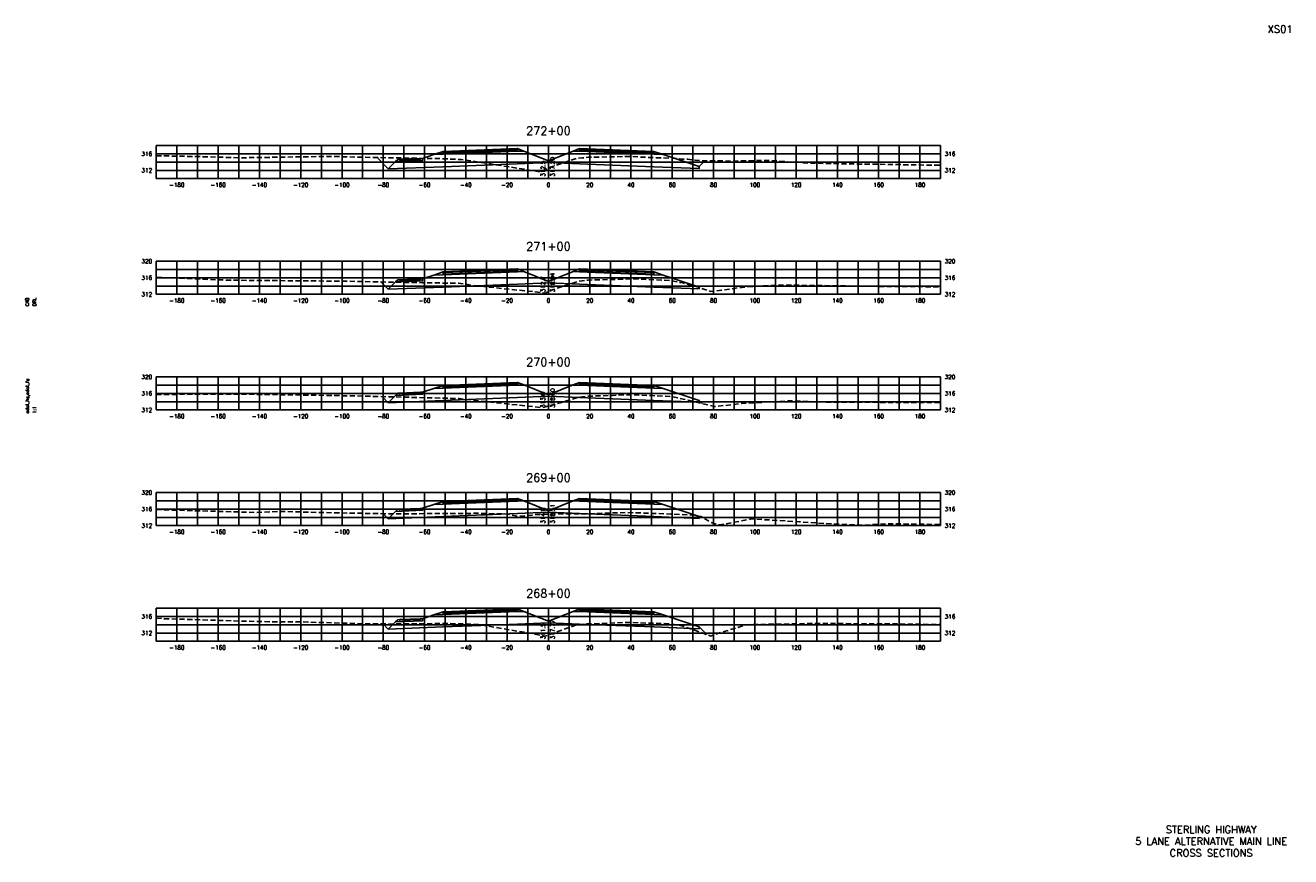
# Model space of a CAD drawing. Extents: x 37 to 10140, y -1968 to 9206.
# Tile 23 of 105: x 4417 to 5030, y 2096 to 2498. Entities that reach past the tile are written whole.
import ezdxf
from ezdxf.enums import TextEntityAlignment as Align

# ---------------------------------------------------------------- set-up
doc = ezdxf.new("R2010")
doc.units = 0
doc.header["$LTSCALE"] = 20
doc.header["$MEASUREMENT"] = 0
doc.linetypes.add('HIDDEN_050%', pattern=[0.1875, 0.125, -0.0625])
for name, color, linetype in [('S-AT-TXT175', 6, 'Continuous'), ('S-AT-TXT80', 1, 'Continuous'), ('XDATUM', 3, 'Continuous'), ('XEG', 1, 'HIDDEN_050%'), ('XFG', 2, 'Continuous'), ('XGRID', 251, 'Continuous'), ('XGRIDT', 2, 'Continuous'), ('XREF-BORDER', 7, 'Continuous')]:
    doc.layers.add(name, color=color, linetype=linetype)
doc.styles.add('L100', font='simplex.shx', dxfattribs={"height": 2})
doc.styles.add('L175', font='ROMANSM.shx', dxfattribs={"height": 3.5})
doc.styles.add('L80', font='ROMANSM.shx', dxfattribs={"height": 1.6})

# ---------------------------------------------------------------- blocks, each defined once
blk = doc.blocks.new('03025_00_att1')
at = {"layer": 'S-AT-TXT175', "style": 'L175'}
for tag, p in [('NUM', (32.402, 20.822)), ('LINE1', (30.64, 1.444)), ('LINE2', (30.64, 1.161)), ('LINE3', (30.64, 0.877))]:
    blk.add_attdef(tag, text='', height=0.175, dxfattribs=at).set_placement(p, align=Align.CENTER)
at = {"layer": 'S-AT-TXT80', "style": 'L80'}
for tag, p in [('DESIGNED', (2.094, 14.201)), ('CHECKED', (2.265, 14.201)), ('DRAFTED', (2.436, 14.201)), ('PSCALE', (2.265, 11.605)), ('PCTB', (2.094, 11.605)), ('PVIEW', (2.436, 11.605))]:
    blk.add_attdef(tag, p, '', height=0.08, rotation=90, dxfattribs=at)

msp = doc.modelspace()

# ---------------------------------------------------------------- linework, layer by layer
at = {"layer": 'XDATUM', "flags": 128}
for points in [[(4586.96, 2434.17), (4592.41, 2428.72), (4619, 2429.78), (4651, 2431.06), (4655, 2431.22), (4670, 2431.82), (4685, 2431.22), (4689, 2431.06), (4721, 2429.78), (4743, 2428.9), (4743, 2429.79), (4745.8, 2432.58)], [(4588.83, 2373.99), (4592.41, 2370.4), (4619, 2371.47), (4651, 2372.75), (4655, 2372.91), (4670, 2373.51), (4685, 2372.91), (4689, 2372.75), (4721, 2371.47), (4743, 2370.59), (4743, 2371.47), (4743.28, 2371.19)], [(4589.46, 2318.45), (4592.41, 2315.51), (4619, 2316.57), (4651, 2317.85), (4655, 2318.01), (4670, 2318.61), (4685, 2318.01), (4689, 2317.85), (4721, 2316.57), (4743, 2315.69), (4743, 2316.58), (4744.45, 2315.13)], [(4589.95, 2261.78), (4592.41, 2259.33), (4619, 2260.39), (4651, 2261.67), (4655, 2261.83), (4670, 2262.43), (4685, 2261.83), (4689, 2261.67), (4721, 2260.39), (4743, 2259.51), (4743, 2260.4), (4743.16, 2260.56)], [(4589.88, 2208.39), (4592.41, 2205.86), (4619, 2206.92), (4651, 2208.2), (4655, 2208.36), (4670, 2208.96), (4685, 2208.36), (4689, 2208.2), (4721, 2206.92), (4743, 2206.04), (4743, 2206.93), (4746.7, 2203.23)]]:
    msp.add_lwpolyline(points, dxfattribs=at)
at = {"layer": 'XEG', "flags": 128}
for points in [[(4480, 2435.11), (4482.73, 2435.06), (4510.45, 2434.42), (4520.04, 2434.08), (4539.77, 2434.37), (4563.83, 2434.77), (4586.59, 2434.18), (4617.2, 2433.7), (4627.79, 2433.27), (4645.99, 2430.49), (4649.57, 2429.92), (4665.69, 2427.36), (4670, 2429.05), (4670.64, 2429.3), (4672, 2429.83), (4683.88, 2433.94), (4686.4, 2434.03), (4689.27, 2434.33), (4701.54, 2434.52), (4708.93, 2434.72), (4721.48, 2434.15), (4728.86, 2433.96), (4733.46, 2433.63), (4734.81, 2433.44), (4737.61, 2433.35), (4741.07, 2432.86), (4746.11, 2432.57), (4759.56, 2432.51), (4777.33, 2432.83), (4794.2, 2431.58), (4812.78, 2431.15), (4830.7, 2430.93), (4860, 2430.45)], [(4480, 2376.18), (4505.13, 2375.19), (4515.22, 2374.82), (4525.88, 2374.72), (4568.59, 2374.37), (4609, 2373.61), (4621.97, 2373.41), (4626.45, 2373.32), (4635.68, 2372.04), (4668.54, 2368.61), (4669.64, 2369.35), (4670, 2369.47), (4675.19, 2371.21), (4676.38, 2371.61), (4678.69, 2372.39), (4684.73, 2374.27), (4686.4, 2374.49), (4689.22, 2374.87), (4701.29, 2375.17), (4708.99, 2375.48), (4721.61, 2375.02), (4728.82, 2374.66), (4731.42, 2374.11), (4735.34, 2373.47), (4741.57, 2371.78), (4747.81, 2369.64), (4748.72, 2369.33), (4763.63, 2371.33), (4770.12, 2371.81), (4782.09, 2372.51), (4816.72, 2372.01), (4835.47, 2371.74), (4855.28, 2371.67), (4860, 2371.66)], [(4480, 2319.5), (4481.45, 2319.52), (4512, 2319.65), (4519.98, 2319.67), (4527.54, 2319.56), (4573.36, 2318.86), (4621.8, 2317.63), (4626.73, 2317.5), (4629.48, 2317.14), (4666.99, 2313.14), (4670, 2313.95), (4675.72, 2315.5), (4684.11, 2318.01), (4686.38, 2318.34), (4689.03, 2318.62), (4701.1, 2319.06), (4709.01, 2319.35), (4720.46, 2318.92), (4728.86, 2318.53), (4731.82, 2318.09), (4735.21, 2317.29), (4744.17, 2315.2), (4750.5, 2313.61), (4763.57, 2315.11), (4786.86, 2316.41), (4804.7, 2315.81), (4840.23, 2315.63), (4841.4, 2315.62), (4860, 2315.6)], [(4480, 2263.77), (4498.11, 2263.25), (4528.3, 2262.35), (4540, 2262.83), (4541.75, 2262.82), (4566.07, 2262.19), (4579.87, 2261.96), (4594.91, 2261.7), (4596.21, 2261.7), (4598.24, 2261.72), (4623.55, 2261.88), (4626.27, 2261.9), (4636.04, 2261.96), (4649.88, 2261.6), (4655.36, 2260.49), (4661.94, 2261.01), (4662.86, 2261.32), (4667.58, 2261.51), (4670, 2261.59), (4671.84, 2261.65), (4672.92, 2261.63), (4684.81, 2261.65), (4688.57, 2261.74), (4703.23, 2262.21), (4708.31, 2262.33), (4714.21, 2262.13), (4729.31, 2261.59), (4733.71, 2261.39), (4740.75, 2261.02), (4742.87, 2260.61), (4743.98, 2260.4), (4748.49, 2257.71), (4751.22, 2256.74), (4753.13, 2256.3), (4768.42, 2259.25), (4773.6, 2258.94), (4791.62, 2257.81), (4810.38, 2256.64), (4822.29, 2256.23), (4834.28, 2256.93), (4837.38, 2256.88), (4850.85, 2256.66), (4859.23, 2256.53), (4860, 2256.5)], [(4480, 2211.11), (4484.23, 2210.92), (4529.51, 2209.52), (4550.61, 2209.36), (4582.89, 2208.44), (4594.03, 2208.35), (4622.45, 2208.59), (4636.26, 2208.1), (4665.18, 2203.19), (4667.97, 2202.45), (4669.81, 2202.99), (4670, 2203.06), (4684.32, 2208.18), (4688.56, 2208.39), (4689.08, 2208.41), (4691.14, 2208.47), (4708.48, 2209.1), (4726.1, 2208.58), (4728.16, 2208.49), (4734.04, 2207.66), (4734.68, 2207.55), (4747.62, 2202.9), (4748.78, 2202.55), (4749.77, 2203.11), (4766.11, 2208.02), (4796.38, 2208.59), (4813.63, 2208.53), (4837.94, 2208.38), (4849.76, 2208.23), (4860, 2208.08)]]:
    msp.add_lwpolyline(points, dxfattribs=at)
at = {"layer": 'XFG', "flags": 128}
for points in [[(4592.41, 2428.72), (4592.41, 2428.72), (4586.96, 2434.17)], [(4670, 2432.56), (4658.05, 2437.34), (4655, 2437.22), (4651, 2437.06), (4619, 2435.78), (4614.43, 2435.6), (4609, 2433.79), (4609, 2432.79), (4595.96, 2432.27), (4592.41, 2428.72), (4619, 2429.78), (4651, 2431.06), (4655, 2431.22), (4670, 2431.82), (4670, 2432.56)], [(4655, 2437.56), (4651, 2437.4), (4619, 2436.12), (4619, 2437.12), (4614.43, 2435.6), (4619, 2435.78), (4651, 2437.06), (4655, 2437.22), (4658.05, 2437.34), (4655, 2438.56), (4655, 2437.56)], [(4655, 2438.56), (4651, 2438.4), (4619, 2437.12), (4619, 2436.78), (4651, 2438.06), (4655, 2438.22), (4655, 2438.56)], [(4655, 2438.22), (4651, 2438.06), (4619, 2436.78), (4619, 2436.12), (4651, 2437.4), (4655, 2437.56), (4655, 2438.22)], [(4670, 2432.56), (4681.95, 2437.34), (4685, 2437.22), (4689, 2437.06), (4721, 2435.78), (4725.57, 2435.6), (4743, 2429.79), (4743, 2428.9), (4721, 2429.78), (4689, 2431.06), (4685, 2431.22), (4670, 2431.82)], [(4685, 2438.56), (4681.95, 2437.34), (4685, 2437.22), (4689, 2437.06), (4721, 2435.78), (4725.57, 2435.6), (4721, 2437.12), (4721, 2436.12), (4689, 2437.4), (4685, 2437.56), (4685, 2438.56)], [(4685, 2438.56), (4685, 2438.22), (4689, 2438.06), (4721, 2436.78), (4721, 2437.12), (4689, 2438.4), (4685, 2438.56)], [(4685, 2438.22), (4685, 2437.56), (4689, 2437.4), (4721, 2436.12), (4721, 2436.78), (4689, 2438.06), (4685, 2438.22)], [(4609, 2433.79), (4608, 2433.75), (4608, 2433.41), (4598, 2433.01), (4598, 2433.35), (4597, 2433.31), (4595.96, 2432.27), (4609, 2432.79), (4609, 2433.79)], [(4608, 2433.75), (4598, 2433.35), (4598, 2433.01), (4608, 2433.41), (4608, 2433.75)], [(4743, 2429.79), (4743, 2429.79), (4745.8, 2432.58)], [(4670, 2374.25), (4658.05, 2379.03), (4655, 2378.91), (4651, 2378.75), (4619, 2377.47), (4614.43, 2377.28), (4609, 2375.47), (4609, 2374.47), (4595.96, 2373.95), (4592.41, 2370.4), (4619, 2371.47), (4651, 2372.75), (4655, 2372.91), (4670, 2373.51), (4670, 2374.25)], [(4655, 2379.25), (4651, 2379.09), (4619, 2377.81), (4619, 2378.81), (4614.43, 2377.28), (4619, 2377.47), (4651, 2378.75), (4655, 2378.91), (4658.05, 2379.03), (4655, 2380.25), (4655, 2379.25)], [(4655, 2380.25), (4651, 2380.09), (4619, 2378.81), (4619, 2378.47), (4651, 2379.75), (4655, 2379.91), (4655, 2380.25)], [(4655, 2379.91), (4651, 2379.75), (4619, 2378.47), (4619, 2377.81), (4651, 2379.09), (4655, 2379.25), (4655, 2379.91)], [(4670, 2374.25), (4681.95, 2379.03), (4685, 2378.91), (4689, 2378.75), (4721, 2377.47), (4725.57, 2377.28), (4743, 2371.47), (4743, 2370.59), (4721, 2371.47), (4689, 2372.75), (4685, 2372.91), (4670, 2373.51)], [(4685, 2380.25), (4681.95, 2379.03), (4685, 2378.91), (4689, 2378.75), (4721, 2377.47), (4725.57, 2377.28), (4721, 2378.81), (4721, 2377.81), (4689, 2379.09), (4685, 2379.25), (4685, 2380.25)], [(4685, 2380.25), (4685, 2379.91), (4689, 2379.75), (4721, 2378.47), (4721, 2378.81), (4689, 2380.09), (4685, 2380.25)], [(4685, 2379.91), (4685, 2379.25), (4689, 2379.09), (4721, 2377.81), (4721, 2378.47), (4689, 2379.75), (4685, 2379.91)], [(4592.41, 2370.4), (4592.41, 2370.4), (4588.83, 2373.99)], [(4609, 2375.47), (4608, 2375.43), (4608, 2375.09), (4598, 2374.69), (4598, 2375.03), (4597, 2374.99), (4595.96, 2373.95), (4609, 2374.47), (4609, 2375.47)], [(4608, 2375.43), (4598, 2375.03), (4598, 2374.69), (4608, 2375.09), (4608, 2375.43)], [(4743, 2371.47), (4743, 2371.47), (4743.28, 2371.19)], [(4670, 2319.35), (4658.05, 2324.13), (4655, 2324.01), (4651, 2323.85), (4619, 2322.57), (4614.43, 2322.39), (4609, 2320.58), (4609, 2319.58), (4595.96, 2319.06), (4592.41, 2315.51), (4619, 2316.57), (4651, 2317.85), (4655, 2318.01), (4670, 2318.61), (4670, 2319.35)], [(4655, 2324.35), (4651, 2324.19), (4619, 2322.91), (4619, 2323.91), (4614.43, 2322.39), (4619, 2322.57), (4651, 2323.85), (4655, 2324.01), (4658.05, 2324.13), (4655, 2325.35), (4655, 2324.35)], [(4655, 2325.35), (4651, 2325.19), (4619, 2323.91), (4619, 2323.57), (4651, 2324.85), (4655, 2325.01), (4655, 2325.35)], [(4655, 2325.01), (4651, 2324.85), (4619, 2323.57), (4619, 2322.91), (4651, 2324.19), (4655, 2324.35), (4655, 2325.01)], [(4670, 2319.35), (4681.95, 2324.13), (4685, 2324.01), (4689, 2323.85), (4721, 2322.57), (4725.57, 2322.39), (4743, 2316.58), (4743, 2315.69), (4721, 2316.57), (4689, 2317.85), (4685, 2318.01), (4670, 2318.61)], [(4685, 2325.35), (4681.95, 2324.13), (4685, 2324.01), (4689, 2323.85), (4721, 2322.57), (4725.57, 2322.39), (4721, 2323.91), (4721, 2322.91), (4689, 2324.19), (4685, 2324.35), (4685, 2325.35)], [(4685, 2325.35), (4685, 2325.01), (4689, 2324.85), (4721, 2323.57), (4721, 2323.91), (4689, 2325.19), (4685, 2325.35)], [(4685, 2325.01), (4685, 2324.35), (4689, 2324.19), (4721, 2322.91), (4721, 2323.57), (4689, 2324.85), (4685, 2325.01)], [(4592.41, 2315.51), (4592.41, 2315.51), (4589.46, 2318.45)], [(4609, 2320.58), (4608, 2320.54), (4608, 2320.2), (4598, 2319.8), (4598, 2320.14), (4597, 2320.1), (4595.96, 2319.06), (4609, 2319.58), (4609, 2320.58)], [(4608, 2320.54), (4598, 2320.14), (4598, 2319.8), (4608, 2320.2), (4608, 2320.54)], [(4743, 2316.58), (4743, 2316.58), (4744.45, 2315.13)], [(4655, 2268.17), (4651, 2268.01), (4619, 2266.73), (4619, 2267.73), (4614.43, 2266.21), (4619, 2266.39), (4651, 2267.67), (4655, 2267.83), (4658.05, 2267.95), (4655, 2269.17), (4655, 2268.17)], [(4655, 2269.17), (4651, 2269.01), (4619, 2267.73), (4619, 2267.39), (4651, 2268.67), (4655, 2268.83), (4655, 2269.17)], [(4655, 2268.83), (4651, 2268.67), (4619, 2267.39), (4619, 2266.73), (4651, 2268.01), (4655, 2268.17), (4655, 2268.83)], [(4685, 2269.17), (4681.95, 2267.95), (4685, 2267.83), (4689, 2267.67), (4721, 2266.39), (4725.57, 2266.21), (4721, 2267.73), (4721, 2266.73), (4689, 2268.01), (4685, 2268.17), (4685, 2269.17)], [(4685, 2269.17), (4685, 2268.83), (4689, 2268.67), (4721, 2267.39), (4721, 2267.73), (4689, 2269.01), (4685, 2269.17)], [(4685, 2268.83), (4685, 2268.17), (4689, 2268.01), (4721, 2266.73), (4721, 2267.39), (4689, 2268.67), (4685, 2268.83)], [(4670, 2263.17), (4658.05, 2267.95), (4655, 2267.83), (4651, 2267.67), (4619, 2266.39), (4614.43, 2266.21), (4609, 2264.4), (4609, 2263.4), (4595.96, 2262.88), (4592.41, 2259.33), (4619, 2260.39), (4651, 2261.67), (4655, 2261.83), (4670, 2262.43), (4670, 2263.17)], [(4609, 2264.4), (4608, 2264.36), (4608, 2264.02), (4598, 2263.62), (4598, 2263.96), (4597, 2263.92), (4595.96, 2262.88), (4609, 2263.4), (4609, 2264.4)], [(4608, 2264.36), (4598, 2263.96), (4598, 2263.62), (4608, 2264.02), (4608, 2264.36)], [(4670, 2263.17), (4681.95, 2267.95), (4685, 2267.83), (4689, 2267.67), (4721, 2266.39), (4725.57, 2266.21), (4743, 2260.4), (4743, 2259.51), (4721, 2260.39), (4689, 2261.67), (4685, 2261.83), (4670, 2262.43)], [(4592.41, 2259.33), (4592.41, 2259.33), (4589.95, 2261.78)], [(4743, 2260.4), (4743, 2260.4), (4743.16, 2260.56)], [(4670, 2209.7), (4658.05, 2214.49), (4655, 2214.36), (4651, 2214.2), (4619, 2212.92), (4614.43, 2212.74), (4609, 2210.93), (4609, 2209.93), (4595.96, 2209.41), (4592.41, 2205.86), (4619, 2206.92), (4651, 2208.2), (4655, 2208.36), (4670, 2208.96), (4670, 2209.7)], [(4655, 2214.7), (4651, 2214.54), (4619, 2213.26), (4619, 2214.26), (4614.43, 2212.74), (4619, 2212.92), (4651, 2214.2), (4655, 2214.36), (4658.05, 2214.49), (4655, 2215.7), (4655, 2214.7)], [(4655, 2215.7), (4651, 2215.54), (4619, 2214.26), (4619, 2213.92), (4651, 2215.2), (4655, 2215.36), (4655, 2215.7)], [(4655, 2215.36), (4651, 2215.2), (4619, 2213.92), (4619, 2213.26), (4651, 2214.54), (4655, 2214.7), (4655, 2215.36)], [(4670, 2209.7), (4681.95, 2214.49), (4685, 2214.36), (4689, 2214.2), (4721, 2212.92), (4725.57, 2212.74), (4743, 2206.93), (4743, 2206.04), (4721, 2206.92), (4689, 2208.2), (4685, 2208.36), (4670, 2208.96)], [(4685, 2215.7), (4681.95, 2214.49), (4685, 2214.36), (4689, 2214.2), (4721, 2212.92), (4725.57, 2212.74), (4721, 2214.26), (4721, 2213.26), (4689, 2214.54), (4685, 2214.7), (4685, 2215.7)], [(4685, 2215.7), (4685, 2215.36), (4689, 2215.2), (4721, 2213.92), (4721, 2214.26), (4689, 2215.54), (4685, 2215.7)], [(4685, 2215.36), (4685, 2214.7), (4689, 2214.54), (4721, 2213.26), (4721, 2213.92), (4689, 2215.2), (4685, 2215.36)], [(4592.41, 2205.86), (4592.41, 2205.86), (4589.88, 2208.39)], [(4609, 2210.93), (4608, 2210.89), (4608, 2210.55), (4598, 2210.15), (4598, 2210.49), (4597, 2210.45), (4595.96, 2209.41), (4609, 2209.93), (4609, 2210.93)], [(4608, 2210.89), (4598, 2210.49), (4598, 2210.15), (4608, 2210.55), (4608, 2210.89)], [(4743, 2206.93), (4743, 2206.93), (4746.7, 2203.23)]]:
    msp.add_lwpolyline(points, dxfattribs=at)
at = {"layer": 'XGRID'}
for p, q in [((4480, 2424), (4480, 2440)), ((4480, 2440), (4860, 2440)), ((4490, 2424), (4490, 2440)), ((4500, 2424), (4500, 2440)), ((4510, 2424), (4510, 2440)), ((4520, 2424), (4520, 2440)), ((4530, 2424), (4530, 2440)), ((4540, 2424), (4540, 2440)), ((4550, 2424), (4550, 2440)), ((4560, 2424), (4560, 2440)), ((4570, 2424), (4570, 2440)), ((4580, 2424), (4580, 2440)), ((4590, 2424), (4590, 2440)), ((4600, 2424), (4600, 2440)), ((4610, 2424), (4610, 2440)), ((4620, 2424), (4620, 2440)), ((4630, 2424), (4630, 2440)), ((4640, 2424), (4640, 2440)), ((4650, 2424), (4650, 2440)), ((4660, 2424), (4660, 2440)), ((4670, 2424), (4670, 2440)), ((4680, 2424), (4680, 2440)), ((4690, 2424), (4690, 2440)), ((4700, 2424), (4700, 2440)), ((4710, 2424), (4710, 2440)), ((4720, 2424), (4720, 2440)), ((4730, 2424), (4730, 2440)), ((4740, 2424), (4740, 2440)), ((4750, 2424), (4750, 2440)), ((4760, 2424), (4760, 2440)), ((4770, 2424), (4770, 2440)), ((4780, 2424), (4780, 2440)), ((4790, 2424), (4790, 2440)), ((4800, 2424), (4800, 2440)), ((4810, 2424), (4810, 2440)), ((4820, 2424), (4820, 2440)), ((4830, 2424), (4830, 2440)), ((4840, 2424), (4840, 2440)), ((4850, 2424), (4850, 2440)), ((4860, 2424), (4860, 2440)), ((4480, 2436), (4860, 2436)), ((4480, 2432), (4860, 2432)), ((4480, 2428), (4860, 2428)), ((4480, 2424), (4860, 2424)), ((4480, 2368), (4480, 2384)), ((4480, 2384), (4860, 2384)), ((4480, 2380), (4860, 2380)), ((4490, 2368), (4490, 2384)), ((4500, 2368), (4500, 2384)), ((4510, 2368), (4510, 2384)), ((4520, 2368), (4520, 2384)), ((4530, 2368), (4530, 2384)), ((4540, 2368), (4540, 2384)), ((4550, 2368), (4550, 2384)), ((4560, 2368), (4560, 2384)), ((4570, 2368), (4570, 2384)), ((4580, 2368), (4580, 2384)), ((4590, 2368), (4590, 2384)), ((4600, 2368), (4600, 2384)), ((4610, 2368), (4610, 2384)), ((4620, 2368), (4620, 2384)), ((4630, 2368), (4630, 2384)), ((4640, 2368), (4640, 2384)), ((4650, 2368), (4650, 2384)), ((4660, 2368), (4660, 2384)), ((4670, 2368), (4670, 2384)), ((4680, 2368), (4680, 2384)), ((4690, 2368), (4690, 2384)), ((4700, 2368), (4700, 2384)), ((4710, 2368), (4710, 2384)), ((4720, 2368), (4720, 2384)), ((4730, 2368), (4730, 2384)), ((4740, 2368), (4740, 2384)), ((4750, 2368), (4750, 2384)), ((4760, 2368), (4760, 2384)), ((4770, 2368), (4770, 2384)), ((4780, 2368), (4780, 2384)), ((4790, 2368), (4790, 2384)), ((4800, 2368), (4800, 2384)), ((4810, 2368), (4810, 2384)), ((4820, 2368), (4820, 2384)), ((4830, 2368), (4830, 2384)), ((4840, 2368), (4840, 2384)), ((4850, 2368), (4850, 2384)), ((4860, 2368), (4860, 2384)), ((4480, 2376), (4860, 2376)), ((4480, 2372), (4860, 2372)), ((4480, 2368), (4860, 2368)), ((4480, 2312), (4480, 2328)), ((4480, 2328), (4860, 2328)), ((4480, 2324), (4860, 2324)), ((4490, 2312), (4490, 2328)), ((4500, 2312), (4500, 2328)), ((4510, 2312), (4510, 2328)), ((4520, 2312), (4520, 2328)), ((4530, 2312), (4530, 2328)), ((4540, 2312), (4540, 2328)), ((4550, 2312), (4550, 2328)), ((4560, 2312), (4560, 2328)), ((4570, 2312), (4570, 2328)), ((4580, 2312), (4580, 2328)), ((4590, 2312), (4590, 2328)), ((4600, 2312), (4600, 2328)), ((4610, 2312), (4610, 2328)), ((4620, 2312), (4620, 2328)), ((4630, 2312), (4630, 2328)), ((4640, 2312), (4640, 2328)), ((4650, 2312), (4650, 2328)), ((4660, 2312), (4660, 2328)), ((4670, 2312), (4670, 2328)), ((4680, 2312), (4680, 2328)), ((4690, 2312), (4690, 2328)), ((4700, 2312), (4700, 2328)), ((4710, 2312), (4710, 2328)), ((4720, 2312), (4720, 2328)), ((4730, 2312), (4730, 2328)), ((4740, 2312), (4740, 2328)), ((4750, 2312), (4750, 2328)), ((4760, 2312), (4760, 2328)), ((4770, 2312), (4770, 2328)), ((4780, 2312), (4780, 2328)), ((4790, 2312), (4790, 2328)), ((4800, 2312), (4800, 2328)), ((4810, 2312), (4810, 2328)), ((4820, 2312), (4820, 2328)), ((4830, 2312), (4830, 2328)), ((4840, 2312), (4840, 2328)), ((4850, 2312), (4850, 2328)), ((4860, 2312), (4860, 2328)), ((4480, 2320), (4860, 2320)), ((4480, 2316), (4860, 2316)), ((4480, 2312), (4860, 2312)), ((4480, 2256), (4480, 2272)), ((4480, 2272), (4860, 2272)), ((4490, 2256), (4490, 2272)), ((4500, 2256), (4500, 2272)), ((4510, 2256), (4510, 2272)), ((4520, 2256), (4520, 2272)), ((4530, 2256), (4530, 2272)), ((4540, 2256), (4540, 2272)), ((4550, 2256), (4550, 2272)), ((4560, 2256), (4560, 2272)), ((4570, 2256), (4570, 2272)), ((4580, 2256), (4580, 2272)), ((4590, 2256), (4590, 2272)), ((4600, 2256), (4600, 2272)), ((4610, 2256), (4610, 2272)), ((4620, 2256), (4620, 2272)), ((4630, 2256), (4630, 2272)), ((4640, 2256), (4640, 2272)), ((4650, 2256), (4650, 2272)), ((4660, 2256), (4660, 2272)), ((4670, 2256), (4670, 2272)), ((4680, 2256), (4680, 2272)), ((4690, 2256), (4690, 2272)), ((4700, 2256), (4700, 2272)), ((4710, 2256), (4710, 2272)), ((4720, 2256), (4720, 2272)), ((4730, 2256), (4730, 2272)), ((4740, 2256), (4740, 2272)), ((4750, 2256), (4750, 2272)), ((4760, 2256), (4760, 2272)), ((4770, 2256), (4770, 2272)), ((4780, 2256), (4780, 2272)), ((4790, 2256), (4790, 2272)), ((4800, 2256), (4800, 2272)), ((4810, 2256), (4810, 2272)), ((4820, 2256), (4820, 2272)), ((4830, 2256), (4830, 2272)), ((4840, 2256), (4840, 2272)), ((4850, 2256), (4850, 2272)), ((4860, 2256), (4860, 2272)), ((4480, 2268), (4860, 2268)), ((4480, 2264), (4860, 2264)), ((4480, 2260), (4860, 2260)), ((4480, 2256), (4860, 2256)), ((4480, 2200), (4480, 2216)), ((4480, 2216), (4860, 2216)), ((4490, 2200), (4490, 2216)), ((4500, 2200), (4500, 2216)), ((4510, 2200), (4510, 2216)), ((4520, 2200), (4520, 2216)), ((4530, 2200), (4530, 2216)), ((4540, 2200), (4540, 2216)), ((4550, 2200), (4550, 2216)), ((4560, 2200), (4560, 2216)), ((4570, 2200), (4570, 2216)), ((4580, 2200), (4580, 2216)), ((4590, 2200), (4590, 2216)), ((4600, 2200), (4600, 2216)), ((4610, 2200), (4610, 2216)), ((4620, 2200), (4620, 2216)), ((4630, 2200), (4630, 2216)), ((4640, 2200), (4640, 2216)), ((4650, 2200), (4650, 2216)), ((4660, 2200), (4660, 2216)), ((4670, 2200), (4670, 2216)), ((4680, 2200), (4680, 2216)), ((4690, 2200), (4690, 2216)), ((4700, 2200), (4700, 2216)), ((4710, 2200), (4710, 2216)), ((4720, 2200), (4720, 2216)), ((4730, 2200), (4730, 2216)), ((4740, 2200), (4740, 2216)), ((4750, 2200), (4750, 2216)), ((4760, 2200), (4760, 2216)), ((4770, 2200), (4770, 2216)), ((4780, 2200), (4780, 2216)), ((4790, 2200), (4790, 2216)), ((4800, 2200), (4800, 2216)), ((4810, 2200), (4810, 2216)), ((4820, 2200), (4820, 2216)), ((4830, 2200), (4830, 2216)), ((4840, 2200), (4840, 2216)), ((4850, 2200), (4850, 2216)), ((4860, 2200), (4860, 2216)), ((4480, 2212), (4860, 2212)), ((4480, 2208), (4860, 2208)), ((4480, 2204), (4860, 2204)), ((4480, 2200), (4860, 2200))]:
    msp.add_line(p, q, dxfattribs=at)

# ---------------------------------------------------------------- block references
at = {"layer": 'XREF-BORDER'}
ref = msp.add_blockref('03025_00_att1', (4376.45, 2078.23), dxfattribs=dict(at, xscale=20, yscale=20, zscale=20))
ref.add_attrib('LINE1', 'STERLING HIGHWAY', dxfattribs={"layer": 'S-AT-TXT175', "height": 3.5, "style": 'L175'}).set_placement((4991.07, 2107.1), align=Align.CENTER)
ref.add_attrib('LINE2', '5 LANE ALTERNATIVE MAIN LINE', dxfattribs={"layer": 'S-AT-TXT175', "height": 3.5, "style": 'L175'}).set_placement((4991.07, 2101.44), align=Align.CENTER)
ref.add_attrib('LINE3', 'CROSS SECTIONS', dxfattribs={"layer": 'S-AT-TXT175', "height": 3.5, "style": 'L175'}).set_placement((4991.07, 2095.77), align=Align.CENTER)
ref.add_attrib('NUM', 'XS01', dxfattribs={"layer": 'S-AT-TXT175', "height": 3.5, "style": 'L175'}).set_placement((5024.49, 2494.66), align=Align.CENTER)
ref.add_attrib('DESIGNED', 'CAB', (4418.33, 2362.25), dxfattribs={"layer": 'S-AT-TXT80', "height": 1.6, "rotation": 90, "style": 'L80'})
ref.add_attrib('CHECKED', 'DRL', (4421.75, 2362.25), dxfattribs={"layer": 'S-AT-TXT80', "height": 1.6, "rotation": 90, "style": 'L80'})
ref.add_attrib('PCTB', 'adot_hs,adot_fs', (4418.33, 2310.32), dxfattribs={"layer": 'S-AT-TXT80', "height": 1.6, "rotation": 90, "style": 'L80'})
ref.add_attrib('PSCALE', '1:1', (4421.75, 2310.32), dxfattribs={"layer": 'S-AT-TXT80', "height": 1.6, "rotation": 90, "style": 'L80'})

# ---------------------------------------------------------------- texts
at = {"layer": 'XGRIDT', "style": 'L100'}
for s, p in [('272+00', (4670, 2444)), ('271+00', (4670, 2388)), ('270+00', (4670, 2332)), ('269+00', (4670, 2276)), ('268+00', (4670, 2220))]:
    msp.add_text(s, height=4, dxfattribs=at).set_placement(p, align=Align.BOTTOM_CENTER)
for s, p in [('316', (4478, 2436)), ('312', (4478, 2428)), ('320', (4478, 2384)), ('316', (4478, 2376)), ('312', (4478, 2368)), ('320', (4478, 2328)), ('316', (4478, 2320)), ('312', (4478, 2312)), ('320', (4478, 2272)), ('316', (4478, 2264)), ('312', (4478, 2256)), ('316', (4478, 2212)), ('312', (4478, 2204))]:
    msp.add_text(s, height=2, dxfattribs=at).set_placement(p, align=Align.MIDDLE_RIGHT)
for s, p in [('316', (4862, 2436)), ('312', (4862, 2428)), ('320', (4862, 2384)), ('316', (4862, 2376)), ('312', (4862, 2368)), ('320', (4862, 2328)), ('316', (4862, 2320)), ('312', (4862, 2312)), ('320', (4862, 2272)), ('316', (4862, 2264)), ('312', (4862, 2256)), ('316', (4862, 2212)), ('312', (4862, 2204))]:
    msp.add_text(s, height=2, dxfattribs=at).set_placement(p, align=Align.MIDDLE_LEFT)
for s, p in [('312.5', (4669, 2425)), ('312.7', (4669, 2369)), ('313.0', (4669, 2313)), ('314.8', (4669, 2257)), ('311.5', (4669, 2201))]:
    msp.add_text(s, height=2, rotation=90, dxfattribs=at).set_placement(p, align=Align.BOTTOM_LEFT)
for s, p in [('317.20', (4671, 2425)), ('318.04', (4671, 2369)), ('318.60', (4671, 2313)), ('318.51', (4671, 2257)), ('317.77', (4671, 2201))]:
    msp.add_text(s, height=2, rotation=90, dxfattribs=at).set_placement(p, align=Align.TOP_LEFT)
for s, p in [('-180', (4490, 2422)), ('-160', (4510, 2422)), ('-140', (4530, 2422)), ('-120', (4550, 2422)), ('-100', (4570, 2422)), ('-80', (4590, 2422)), ('-60', (4610, 2422)), ('-40', (4630, 2422)), ('-20', (4650, 2422)), ('0', (4670, 2422)), ('20', (4690, 2422)), ('40', (4710, 2422)), ('60', (4730, 2422)), ('80', (4750, 2422)), ('100', (4770, 2422)), ('120', (4790, 2422)), ('140', (4810, 2422)), ('160', (4830, 2422)), ('180', (4850, 2422)), ('-180', (4490, 2366)), ('-160', (4510, 2366)), ('-140', (4530, 2366)), ('-120', (4550, 2366)), ('-100', (4570, 2366)), ('-80', (4590, 2366)), ('-60', (4610, 2366)), ('-40', (4630, 2366)), ('-20', (4650, 2366)), ('0', (4670, 2366)), ('20', (4690, 2366)), ('40', (4710, 2366)), ('60', (4730, 2366)), ('80', (4750, 2366)), ('100', (4770, 2366)), ('120', (4790, 2366)), ('140', (4810, 2366)), ('160', (4830, 2366)), ('180', (4850, 2366)), ('-180', (4490, 2310)), ('-160', (4510, 2310)), ('-140', (4530, 2310)), ('-120', (4550, 2310)), ('-100', (4570, 2310)), ('-80', (4590, 2310)), ('-60', (4610, 2310)), ('-40', (4630, 2310)), ('-20', (4650, 2310)), ('0', (4670, 2310)), ('20', (4690, 2310)), ('40', (4710, 2310)), ('60', (4730, 2310)), ('80', (4750, 2310)), ('100', (4770, 2310)), ('120', (4790, 2310)), ('140', (4810, 2310)), ('160', (4830, 2310)), ('180', (4850, 2310)), ('-180', (4490, 2254)), ('-160', (4510, 2254)), ('-140', (4530, 2254)), ('-120', (4550, 2254)), ('-100', (4570, 2254)), ('-80', (4590, 2254)), ('-60', (4610, 2254)), ('-40', (4630, 2254)), ('-20', (4650, 2254)), ('0', (4670, 2254)), ('20', (4690, 2254)), ('40', (4710, 2254)), ('60', (4730, 2254)), ('80', (4750, 2254)), ('100', (4770, 2254)), ('120', (4790, 2254)), ('140', (4810, 2254)), ('160', (4830, 2254)), ('180', (4850, 2254)), ('-180', (4490, 2198)), ('-160', (4510, 2198)), ('-140', (4530, 2198)), ('-120', (4550, 2198)), ('-100', (4570, 2198)), ('-80', (4590, 2198)), ('-60', (4610, 2198)), ('-40', (4630, 2198)), ('-20', (4650, 2198)), ('0', (4670, 2198)), ('20', (4690, 2198)), ('40', (4710, 2198)), ('60', (4730, 2198)), ('80', (4750, 2198)), ('100', (4770, 2198)), ('120', (4790, 2198)), ('140', (4810, 2198)), ('160', (4830, 2198)), ('180', (4850, 2198))]:
    msp.add_text(s, height=2, dxfattribs=at).set_placement(p, align=Align.TOP_CENTER)

doc.saveas('drawing.dxf')
